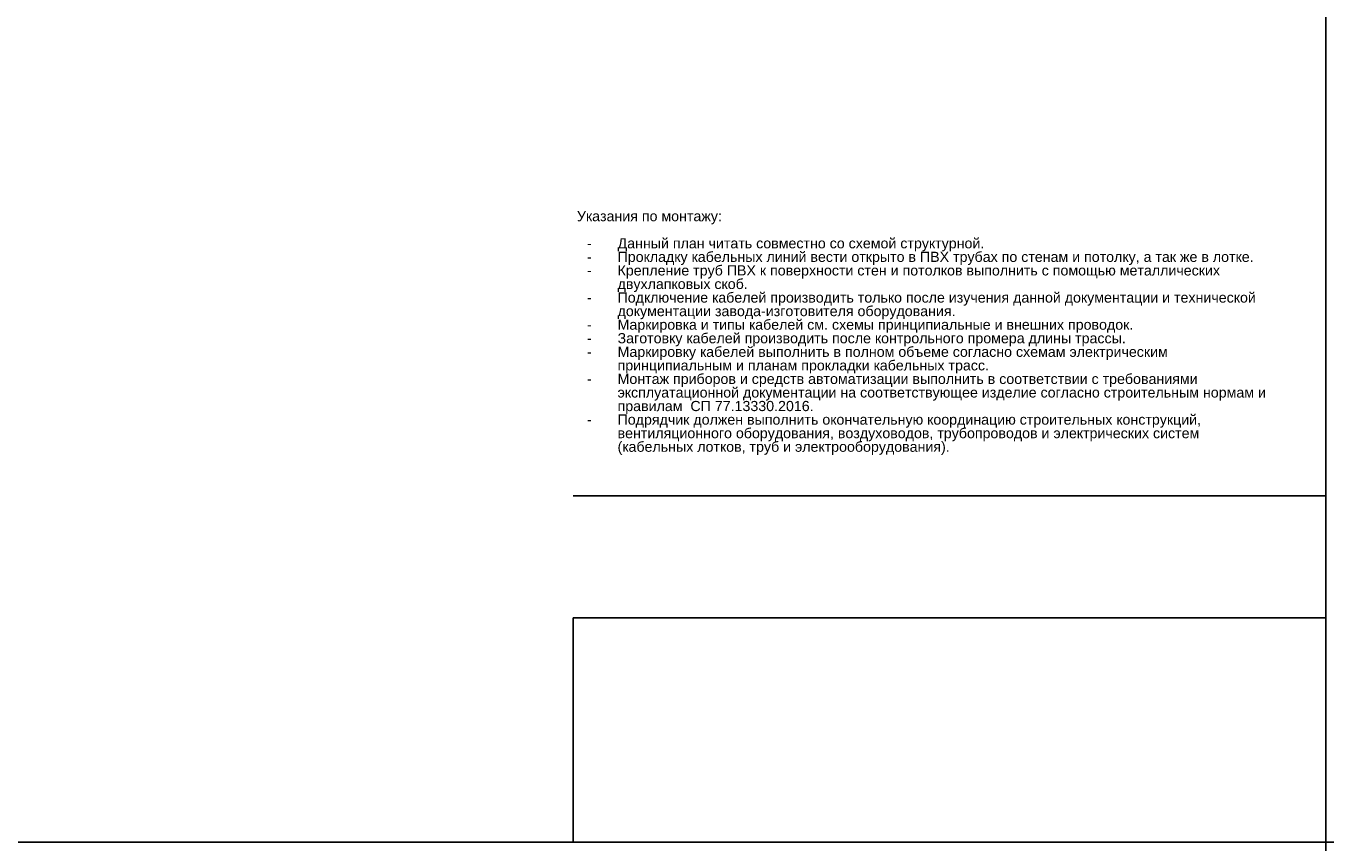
# Model space of a CAD drawing. Header units: millimetres. Extents: x -277772 to 277599, y -59564 to 282085.
# Tile 100 of 190: x -43059 to -11109, y 55468 to 75529. Entities that reach past the tile are written whole.
import ezdxf

# ---------------------------------------------------------------- set-up
doc = ezdxf.new("R2010")
doc.units = ezdxf.units.MM
doc.layers.add('UNPLOTTED', color=2, linetype='Continuous', plot=False)
doc.styles.add('CP.Text', font='arial.ttf')

# ---------------------------------------------------------------- blocks, each defined once
blk = doc.blocks.new('*U4')
at = {"color": 0}
blk.add_line((0, 85.08), (-185, 85.08), dxfattribs=at)
for points in [[(0, 410), (0, 0), (-569, 0), (-569, 410)], [(-185, 55.08), (0, 55.08), (0, 0), (-185, 0)]]:
    blk.add_lwpolyline(points, close=True, dxfattribs=at)

msp = doc.modelspace()

# ---------------------------------------------------------------- linework, layer by layer
at = {"layer": 'UNPLOTTED', "color": 1, "ltscale": 100}
for p, direction in [((-11109, -23502), (0, 1)), ((-94774, 55468), (1, 0))]:
    msp.add_xline(p, direction, dxfattribs=at)

# ---------------------------------------------------------------- block references
at = {"layer": 'UNPLOTTED', "xscale": 100, "yscale": 100, "zscale": 100}
msp.add_blockref('*U4', (-11109, 55468), dxfattribs=at)

# ---------------------------------------------------------------- texts
at = {"insert": (-29520, 70979), "char_height": 250, "width": 17195.48, "attachment_point": 1, "line_spacing_factor": 0.8, "style": 'CP.Text'}
msp.add_mtext('Указания по монтажу:\\P\\P\\pxi-3,l4,t4;-^IДанный план читать совместно со схемой структурной.\\P-^IПрокладку кабельных линий вести открыто в ПВХ трубах по стенам и потолку, а так же в лотке.\\P-^IКрепление труб ПВХ к поверхности стен и потолков выполнить с помощью металлических двухлапковых скоб.\\P-^IПодключение кабелей производить только после изучения данной документации и технической документации завода-изготовителя оборудования.\\P-^IМаркировка и типы кабелей см. схемы принципиальные и внешних проводок.\\P-^IЗаготовку кабелей производить после контрольного промера длины трассы.\\P-^IМаркировку кабелей выполнить в полном объеме согласно схемам электрическим принципиальным и планам прокладки кабельных трасс.\\P-^IМонтаж приборов и средств автоматизации выполнить в соответствии с требованиями эксплуатационной документации на соответствующее изделие согласно строительным нормам и правилам  СП 77.13330.2016.\\P-^IПодрядчик должен выполнить окончательную координацию строительных конструкций, вентиляционного оборудования, воздуховодов, трубопроводов и электрических систем (кабельных лотков, труб и электрооборудования).', dxfattribs=at)

doc.saveas('drawing.dxf')
